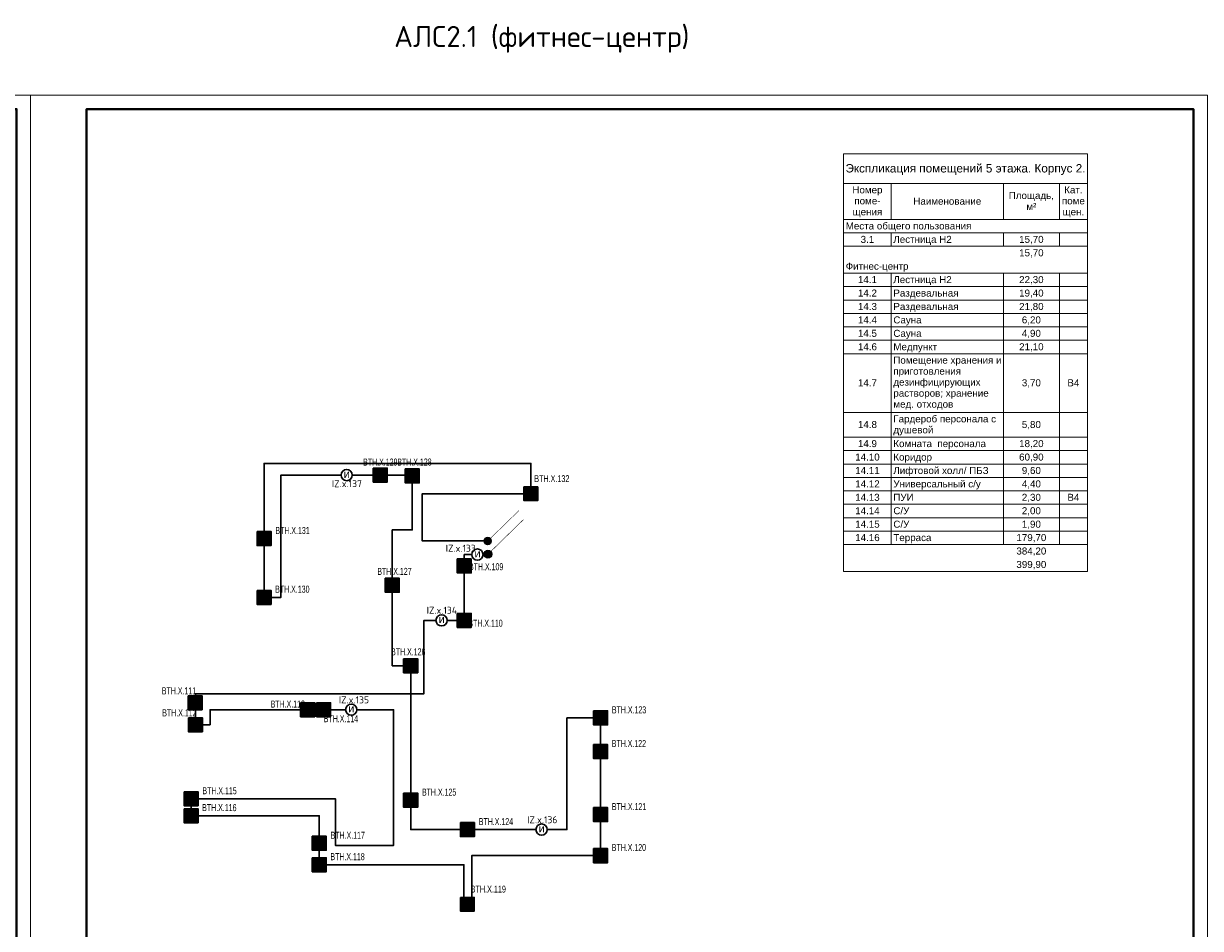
# Model space of a CAD drawing. Header units: millimetres. Extents: x 105028 to 874735, y -568483 to 191941.
# Tile 121 of 135: x 538485 to 580485, y 107985 to 140289. Entities that reach past the tile are written whole.
import ezdxf
from ezdxf.enums import TextEntityAlignment as Align

# ---------------------------------------------------------------- set-up
doc = ezdxf.new("R2010")
doc.units = ezdxf.units.MM
doc.set_wipeout_variables(frame=1)
doc.linetypes.add('CONTINOUS', pattern=[0])
for name, color, linetype, lineweight in [('#СПА_КЛ_АЛС', 1, 'Continuous', 30), ('A-010-M_LINE-T', 7, 'Continuous', 18), ('format-line3', 7, 'Continuous', 13), ('Z-000-P_SCHED', 7, 'Continuous', 20), ('УГО АПС и АПЗ$0$_АПС_Оборудование', 1, 'Continuous', 30), ('УГО АПС и АПЗ$0$СС-011-ПОЖ-СИГНАЛИЗАЦИЯ', 1, 'Continuous', 30)]:
    doc.layers.add(name, color=color, linetype=linetype, lineweight=lineweight)
doc.layers.add('ПС', color=1, linetype='Continuous')
doc.layers.add('формат', color=250, linetype='Continuous')
doc.styles.add('1111', font='ARIALN.TTF')
doc.styles.add('Arial', font='arial.ttf', dxfattribs={"width": 0.9, "height": 700})
doc.styles.add('CP.Text', font='arial.ttf')
doc.styles.add('ISOCPEUR', font='isocpeur.ttf', dxfattribs={"height": 300})
doc.styles.add('УГО АПС и АПЗ$0$Standard', font='arial.ttf')

# ---------------------------------------------------------------- blocks, each defined once
blk = doc.blocks.new('*U56')
for p, q in [((-400, 155), (-415, 155)), ((-415, 90), (-415, 155)), ((-400, 145), (-410, 145)), ((-400, 130), (-410, 130)), ((-400, 110), (-410, 110)), ((-413, 90), (-415, 90)), ((-413, 5), (-413, 90)), ((-400, 90), (-413, 90)), ((-407, 5), (-407, 90)), ((-400, 65), (-413, 65)), ((-400, 30), (-413, 30)), ((-400, 5), (-413, 5))]:
    blk.add_line(p, q)
at = {"color": 0, "lineweight": 0}
blk.add_lwpolyline([(-420, 0), (0, 0), (0, 594), (-420, 594)], close=True, dxfattribs=at)
at = {"lineweight": 40}
blk.add_lwpolyline([(-400, 5), (-5, 5), (-5, 589), (-400, 589)], close=True, dxfattribs=at)
at = {"layer": 'format-line3', "linetype": 'ByBlock'}
for p, q in [((-410, 90), (-410, 155)), ((-405, 90), (-405, 155))]:
    blk.add_line(p, q, dxfattribs=at)
at = {"style": 'Arial', "width": 0.9}
blk.add_text('Формат:', height=2.8, dxfattribs=at).set_placement((-53.97, 1.25))
at = {"char_height": 2.8, "width": 0.2, "attachment_point": 4, "rotation": 90, "line_spacing_factor": 0.857143, "style": 'Arial'}
for s, insert in [('{\\W0.45993; }Согласовано', (-412.58, 90)), ('{\\W0.62543;\\T0.75; \\W1;Взаим. инв. №}', (-410, 66.14)), ('{\\W0.5838;\\T0.8; \\W1;Подп. и дата}', (-410, 39.63)), ('{\\W0.5838;\\T0.8; \\W1;Инв. № подл.}', (-409.77, 7.25))]:
    blk.add_mtext(s, dxfattribs=dict(at, insert=insert))
at = {"style": 'Arial', "width": 0.9, "flags": 8}
blk.add_attdef('FORMAT', (-36.87, 1.26), '', height=2.8, dxfattribs=at)
blk = doc.blocks.new('*U71')
at = {"lineweight": 35, "true_color": 0xffffff}
h = blk.add_hatch(color=7, dxfattribs=at)
h.dxf.hatch_style = 1
h.paths.add_polyline_path([(-250, 250), (-250, -250), (250, -250), (250, 250)])
at = {"color": 1, "linetype": 'ByBlock', "lineweight": -2}
for p, q in [((40, 177), (-83, 0)), ((-83, 0), (83, 0)), ((83, 0), (-31, -164))]:
    blk.add_line(p, q, dxfattribs=at)
at = {"color": 1, "linetype": 'ByBlock', "lineweight": -2, "ltscale": 0.1}
blk.add_lwpolyline([(-250, 250), (250, 250), (250, -250), (-250, -250)], close=True, dxfattribs=at)
at = {"color": 0, "linetype": 'ByBlock', "lineweight": -2, "style": '1111'}
blk.add_attdef('INDEX', (-313, -484), '', height=125, dxfattribs=at)
at = {"color": 0, "linetype": 'ByBlock', "lineweight": -2, "style": '1111', "width": 0.7}
blk.add_attdef('NUM_DEVICE', (-314, -879), '', height=125, dxfattribs=at)
at = {"color": 0, "linetype": 'ByBlock', "lineweight": -2, "style": '1111', "flags": 1}
for tag, p in [('NAME_DEVICE', (-314, -671)), ('NUM_POM', (-331, -1097))]:
    blk.add_attdef(tag, p, '', height=125, dxfattribs=at)
blk = doc.blocks.new('*U63')
at = {"linetype": 'Continuous', "lineweight": -2, "true_color": 0xffffff}
h = blk.add_hatch(color=7, dxfattribs=at)
h.dxf.hatch_style = 1
h.paths.add_polyline_path([(0, 500), (0, 0), (500, 0), (500, 500)])
at = {"color": 1, "linetype": 'Continuous', "lineweight": -2}
blk.add_line((250, 250), (250, 43), dxfattribs=at)
blk.add_lwpolyline([(0, 500), (500, 500), (500, 0), (0, 0)], close=True, dxfattribs=at)
blk.add_arc((250, 417), 167, 186.4495, 353.5853, dxfattribs=at)
at = {"color": 0, "linetype": 'Continuous', "lineweight": -2, "style": '1111', "flags": 1}
for tag, p in [('NAME_DEVICE', (-64, -421)), ('NUM_POM', (-82, -847))]:
    blk.add_attdef(tag, p, '', height=125, dxfattribs=at)
at = {"color": 0, "linetype": 'Continuous', "lineweight": -2, "style": '1111'}
for tag, p in [('INDEX', (-63, -235)), ('NUM_DEVICE', (-64, -630))]:
    blk.add_attdef(tag, p, '', height=125, dxfattribs=at)
blk = doc.blocks.new('*U45')
at = {"ltscale": 100}
h = blk.add_hatch(color=256, dxfattribs=at)
h.dxf.hatch_style = 1
h.paths.add_polyline_path([(-35, 0, 1), (35, 0, 1)])
at = {"lineweight": 30}
blk.add_lwpolyline([(313, 313, 0, 45, 0), (186, 186, 4.5, 4.5, 0), (25, 25, 4.5, 4.5, 0)], format="xyseb", dxfattribs=at)
blk.add_circle((0, 0), 34.8, dxfattribs=at)
blk = doc.blocks.new('*U57')
h = blk.add_hatch(color=256)
edge = h.paths.add_edge_path()
edge.add_arc((0, 0), 38.7, 0, 360)
blk.add_lwpolyline([(0, 0, 0, 50, 0), (141, 141, 5, 5, 0), (348, 348, 5, 5, 0)], format="xyseb")
blk.add_circle((0, 0), 38.7)
blk = doc.blocks.new('УГО АПС и АПЗ$0$A$C0ED213A1')
blk.add_wipeout([(-200, 0), (0, -200), (200, 0), (0, 200)])
blk.add_circle((0, 0), 200)
at = {"layer": 'УГО АПС и АПЗ$0$СС-011-ПОЖ-СИГНАЛИЗАЦИЯ', "color": 1, "style": 'УГО АПС и АПЗ$0$Standard'}
blk.add_text('и', height=286, dxfattribs=at).set_placement((-108, -98))

msp = doc.modelspace()

# ---------------------------------------------------------------- linework, layer by layer
at = {"layer": '#СПА_КЛ_АЛС', "lineweight": 30}
msp.add_lwpolyline([(554920, 121330), (554211, 121332), (554211, 118983), (552775, 118983), (552775, 116361), (544620, 116361), (544620, 115249), (545141, 115257), (545141, 115794), (551691, 115794), (551691, 110950), (549612, 110950), (549612, 112617), (544464, 112617), (544464, 112006), (549040, 112006), (549040, 110257), (554203, 110257), (554203, 108994), (554480, 108994), (554480, 110584), (559079, 110584), (559079, 115504), (557876, 115504), (557876, 111515), (554327, 111515), (552300, 111515), (552300, 117364), (551645, 117364), (551645, 122214), (552359, 122214), (552359, 124168), (547672, 124168), (547672, 119805), (547069, 119805), (547069, 124587), (556589, 124587), (556589, 124139), (556589, 123504), (552711, 123503), (552711, 121817), (554924, 121817)], dxfattribs=at)
at = {"layer": 'A-010-M_LINE-T'}
for p, q in [((567750, 135640), (567750, 134581)), ((576450, 135640), (567750, 135640)), ((576450, 134581), (576450, 135640)), ((567750, 134581), (567750, 120731)), ((567750, 134581), (576450, 134581)), ((569450, 134581), (569450, 133294)), ((573450, 134581), (573450, 133294)), ((575450, 134581), (575450, 133294)), ((576450, 134581), (576450, 120731)), ((569450, 133294), (567750, 133294)), ((573450, 133294), (569450, 133294)), ((575450, 133294), (573450, 133294)), ((576450, 133294), (575450, 133294)), ((569450, 132815), (567750, 132815)), ((573450, 132815), (569450, 132815)), ((569450, 132815), (569450, 132336)), ((575450, 132815), (573450, 132815)), ((573450, 132815), (573450, 132336)), ((576450, 132815), (575450, 132815)), ((575450, 132815), (575450, 132336)), ((569450, 132336), (567750, 132336)), ((573450, 132336), (569450, 132336)), ((575450, 132336), (573450, 132336)), ((576450, 132336), (575450, 132336)), ((569450, 131377), (567750, 131377)), ((573450, 131377), (569450, 131377)), ((569450, 131377), (569450, 130898)), ((575450, 131377), (573450, 131377)), ((573450, 131377), (573450, 130898)), ((576450, 131377), (575450, 131377)), ((575450, 131377), (575450, 130898)), ((569450, 130898), (567750, 130898)), ((573450, 130898), (569450, 130898)), ((569450, 130898), (569450, 130419)), ((575450, 130898), (573450, 130898)), ((573450, 130898), (573450, 130419)), ((576450, 130898), (575450, 130898)), ((575450, 130898), (575450, 130419)), ((569450, 130419), (567750, 130419)), ((573450, 130419), (569450, 130419)), ((569450, 130419), (569450, 129940)), ((575450, 130419), (573450, 130419)), ((573450, 130419), (573450, 129940)), ((576450, 130419), (575450, 130419)), ((575450, 130419), (575450, 129940)), ((569450, 129940), (567750, 129940)), ((573450, 129940), (569450, 129940)), ((569450, 129940), (569450, 129461)), ((575450, 129940), (573450, 129940)), ((573450, 129940), (573450, 129461)), ((576450, 129940), (575450, 129940)), ((575450, 129940), (575450, 129461)), ((569450, 129461), (567750, 129461)), ((573450, 129461), (569450, 129461)), ((569450, 129461), (569450, 128981)), ((575450, 129461), (573450, 129461)), ((573450, 129461), (573450, 128981)), ((576450, 129461), (575450, 129461)), ((575450, 129461), (575450, 128981)), ((569450, 128981), (567750, 128981)), ((573450, 128981), (569450, 128981)), ((569450, 128981), (569450, 128502)), ((575450, 128981), (573450, 128981)), ((573450, 128981), (573450, 128502)), ((576450, 128981), (575450, 128981)), ((575450, 128981), (575450, 128502)), ((569450, 128502), (567750, 128502)), ((573450, 128502), (569450, 128502)), ((569450, 128502), (569450, 126406)), ((575450, 128502), (573450, 128502)), ((573450, 128502), (573450, 126406)), ((576450, 128502), (575450, 128502)), ((575450, 128502), (575450, 126406)), ((569450, 126406), (567750, 126406)), ((573450, 126406), (569450, 126406)), ((569450, 126406), (569450, 125523)), ((575450, 126406), (573450, 126406)), ((573450, 126406), (573450, 125523)), ((576450, 126406), (575450, 126406)), ((575450, 126406), (575450, 125523)), ((569450, 125523), (567750, 125523)), ((573450, 125523), (569450, 125523)), ((569450, 125523), (569450, 125044)), ((575450, 125523), (573450, 125523)), ((573450, 125523), (573450, 125044)), ((576450, 125523), (575450, 125523)), ((575450, 125523), (575450, 125044)), ((569450, 125044), (567750, 125044)), ((573450, 125044), (569450, 125044)), ((569450, 125044), (569450, 124565)), ((575450, 125044), (573450, 125044)), ((573450, 125044), (573450, 124565)), ((576450, 125044), (575450, 125044)), ((575450, 125044), (575450, 124565)), ((569450, 124565), (567750, 124565)), ((573450, 124565), (569450, 124565)), ((569450, 124565), (569450, 124085)), ((575450, 124565), (573450, 124565)), ((573450, 124565), (573450, 124085)), ((576450, 124565), (575450, 124565)), ((575450, 124565), (575450, 124085)), ((569450, 124085), (567750, 124085)), ((573450, 124085), (569450, 124085)), ((569450, 124085), (569450, 123606)), ((575450, 124085), (573450, 124085)), ((573450, 124085), (573450, 123606)), ((576450, 124085), (575450, 124085)), ((575450, 124085), (575450, 123606)), ((569450, 123606), (567750, 123606)), ((573450, 123606), (569450, 123606)), ((569450, 123606), (569450, 123127)), ((575450, 123606), (573450, 123606)), ((573450, 123606), (573450, 123127)), ((576450, 123606), (575450, 123606)), ((575450, 123606), (575450, 123127)), ((569450, 123127), (567750, 123127)), ((573450, 123127), (569450, 123127)), ((569450, 123127), (569450, 122648)), ((575450, 123127), (573450, 123127)), ((573450, 123127), (573450, 122648)), ((576450, 123127), (575450, 123127)), ((575450, 123127), (575450, 122648)), ((569450, 122648), (567750, 122648)), ((573450, 122648), (569450, 122648)), ((569450, 122648), (569450, 122169)), ((575450, 122648), (573450, 122648)), ((573450, 122648), (573450, 122169)), ((576450, 122648), (575450, 122648)), ((575450, 122648), (575450, 122169)), ((569450, 122169), (567750, 122169)), ((573450, 122169), (569450, 122169)), ((569450, 122169), (569450, 121689)), ((575450, 122169), (573450, 122169)), ((573450, 122169), (573450, 121689)), ((576450, 122169), (575450, 122169)), ((575450, 122169), (575450, 121689)), ((569450, 121689), (567750, 121689)), ((573450, 121689), (569450, 121689)), ((575450, 121689), (573450, 121689)), ((576450, 121689), (575450, 121689)), ((576450, 120731), (567750, 120731))]:
    msp.add_line(p, q, dxfattribs=at)

# ---------------------------------------------------------------- block references
at = {"color": 7, "linetype": 'CONTINOUS', "lineweight": 30, "ltscale": 100}
ref = msp.add_blockref('*U63', (556344, 123258), dxfattribs=dict(at, xscale=0.9799999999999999, yscale=0.9799999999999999, zscale=0.9799999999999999))
ref.add_attrib('NUM_DEVICE', 'BTH.X.132', (556709, 123921), dxfattribs={"color": 0, "linetype": 'Continuous', "lineweight": -2, "ltscale": 100, "height": 245, "style": '1111', "width": 0.8})
at = {"xscale": 3.600000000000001, "yscale": 3.600000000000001, "zscale": 3.600000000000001, "rotation": 359.2880171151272}
for name, p in [('*U57', (555059, 121346)), ('*U45', (555049, 121816))]:
    msp.add_blockref(name, p, dxfattribs=at)
at = {"color": 7, "linetype": 'CONTINOUS', "lineweight": 30, "ltscale": 100}
ref = msp.add_blockref('*U63', (554078, 108604), dxfattribs=dict(at, xscale=0.9799999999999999, yscale=0.9799999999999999, zscale=0.9799999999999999))
ref.add_attrib('NUM_DEVICE', 'BTH.X.119', (554442, 109267), dxfattribs={"color": 0, "linetype": 'Continuous', "lineweight": -2, "ltscale": 100, "height": 245, "style": '1111', "width": 0.8})
at = {"layer": 'ПС', "color": 7, "linetype": 'CONTINOUS', "lineweight": 30, "ltscale": 100}
ref = msp.add_blockref('*U71', (551217, 124168), dxfattribs=dict(at, xscale=1.000736, yscale=1.000736, zscale=1.000736))
ref.add_attrib('NUM_DEVICE', 'BTH.X.129', dxfattribs={"layer": '0', "color": 0, "linetype": 'ByBlock', "lineweight": -2, "ltscale": 100, "height": 250.2, "style": '1111', "width": 0.7}).set_placement((551217, 124510), align=Align.CENTER)
ref = msp.add_blockref('*U71', (552359, 124139), dxfattribs=dict(at, xscale=1.000736, yscale=1.000736, zscale=1.000736))
ref.add_attrib('NUM_DEVICE', 'BTH.X.128', dxfattribs={"layer": '0', "color": 0, "linetype": 'ByBlock', "lineweight": -2, "ltscale": 100, "height": 250.2, "style": '1111', "width": 0.7}).set_placement((552435, 124510), align=Align.CENTER)
ref = msp.add_blockref('*U71', (547069, 121906), dxfattribs=dict(at, xscale=1.000736, yscale=1.000736, zscale=1.000736))
ref.add_attrib('NUM_DEVICE', 'BTH.X.131', dxfattribs={"layer": '0', "color": 0, "linetype": 'ByBlock', "lineweight": -2, "ltscale": 100, "height": 250.2, "style": '1111', "width": 0.7}).set_placement((548084, 122066), align=Align.CENTER)
ref = msp.add_blockref('*U71', (554211, 120925), dxfattribs=dict(at, xscale=1.000736, yscale=1.000736, zscale=1.000736))
ref.add_attrib('NUM_DEVICE', 'BTH.X.109', dxfattribs={"layer": '0', "color": 0, "linetype": 'ByBlock', "lineweight": -2, "ltscale": 100, "height": 250.2, "style": '1111', "width": 0.7}).set_placement((554994, 120774), align=Align.CENTER)
ref = msp.add_blockref('*U71', (551645, 120235), dxfattribs=dict(at, xscale=1.000736, yscale=1.000736, zscale=1.000736))
ref.add_attrib('NUM_DEVICE', 'BTH.X.127', dxfattribs={"layer": '0', "color": 0, "linetype": 'ByBlock', "lineweight": -2, "ltscale": 100, "height": 250.2, "style": '1111', "width": 0.7}).set_placement((551721, 120606), align=Align.CENTER)
ref = msp.add_blockref('*U71', (547069, 119805), dxfattribs=dict(at, xscale=1.000736, yscale=1.000736, zscale=1.000736))
ref.add_attrib('NUM_DEVICE', 'BTH.X.130', dxfattribs={"layer": '0', "color": 0, "linetype": 'ByBlock', "lineweight": -2, "ltscale": 100, "height": 250.2, "style": '1111', "width": 0.7}).set_placement((548077, 119972), align=Align.CENTER)
ref = msp.add_blockref('*U71', (554211, 118983), dxfattribs=dict(at, xscale=1.000736, yscale=1.000736, zscale=1.000736))
ref.add_attrib('NUM_DEVICE', 'BTH.X.110', dxfattribs={"layer": '0', "color": 0, "linetype": 'ByBlock', "lineweight": -2, "ltscale": 100, "height": 250.2, "style": '1111', "width": 0.7}).set_placement((554971, 118756), align=Align.CENTER)
ref = msp.add_blockref('*U71', (552300, 117364), dxfattribs=dict(at, xscale=1.000736, yscale=1.000736, zscale=1.000736))
ref.add_attrib('NUM_DEVICE', 'BTH.X.126', dxfattribs={"layer": '0', "color": 0, "linetype": 'ByBlock', "lineweight": -2, "ltscale": 100, "height": 250.2, "style": '1111', "width": 0.7}).set_placement((552214, 117736), align=Align.CENTER)
ref = msp.add_blockref('*U71', (544607, 116044), dxfattribs=dict(at, xscale=1.000736, yscale=1.000736, zscale=1.000736))
ref.add_attrib('NUM_DEVICE', 'BTH.X.111', dxfattribs={"layer": '0', "color": 0, "linetype": 'ByBlock', "lineweight": -2, "ltscale": 100, "height": 250.2, "style": '1111', "width": 0.7}).set_placement((544033, 116342), align=Align.CENTER)
ref = msp.add_blockref('*U71', (548624, 115794), dxfattribs=dict(at, xscale=1.000736, yscale=1.000736, zscale=1.000736))
ref.add_attrib('NUM_DEVICE', 'BTH.X.113', dxfattribs={"layer": '0', "color": 0, "linetype": 'ByBlock', "lineweight": -2, "ltscale": 100, "height": 250.2, "style": '1111', "width": 0.7}).set_placement((547915, 115871), align=Align.CENTER)
ref = msp.add_blockref('*U71', (549190, 115794), dxfattribs=dict(at, xscale=1.000736, yscale=1.000736, zscale=1.000736))
ref.add_attrib('NUM_DEVICE', 'BTH.X.114', dxfattribs={"layer": '0', "color": 0, "linetype": 'ByBlock', "lineweight": -2, "ltscale": 100, "height": 250.2, "style": '1111', "width": 0.7}).set_placement((549812, 115349), align=Align.CENTER)
ref = msp.add_blockref('*U71', (544620, 115257), dxfattribs=dict(at, xscale=1.000736, yscale=1.000736, zscale=1.000736))
ref.add_attrib('NUM_DEVICE', 'BTH.X.112', dxfattribs={"layer": '0', "color": 0, "linetype": 'ByBlock', "lineweight": -2, "ltscale": 100, "height": 250.2, "style": '1111', "width": 0.7}).set_placement((544047, 115556), align=Align.CENTER)
ref = msp.add_blockref('*U71', (559079, 115504), dxfattribs=dict(at, xscale=1.000736, yscale=1.000736, zscale=1.000736))
ref.add_attrib('NUM_DEVICE', 'BTH.X.123', dxfattribs={"layer": '0', "color": 0, "linetype": 'ByBlock', "lineweight": -2, "ltscale": 100, "height": 250.2, "style": '1111', "width": 0.7}).set_placement((560093, 115665), align=Align.CENTER)
ref = msp.add_blockref('*U71', (559079, 114298), dxfattribs=dict(at, xscale=1.000736, yscale=1.000736, zscale=1.000736))
ref.add_attrib('NUM_DEVICE', 'BTH.X.122', dxfattribs={"layer": '0', "color": 0, "linetype": 'ByBlock', "lineweight": -2, "ltscale": 100, "height": 250.2, "style": '1111', "width": 0.7}).set_placement((560087, 114464), align=Align.CENTER)
ref = msp.add_blockref('*U71', (544464, 112617), dxfattribs=dict(at, xscale=1.000736, yscale=1.000736, zscale=1.000736))
ref.add_attrib('NUM_DEVICE', 'BTH.X.115', dxfattribs={"layer": '0', "color": 0, "linetype": 'ByBlock', "lineweight": -2, "ltscale": 100, "height": 250.2, "style": '1111', "width": 0.7}).set_placement((545479, 112777), align=Align.CENTER)
ref = msp.add_blockref('*U71', (552300, 112565), dxfattribs=dict(at, xscale=1.000736, yscale=1.000736, zscale=1.000736))
ref.add_attrib('NUM_DEVICE', 'BTH.X.125', dxfattribs={"layer": '0', "color": 0, "linetype": 'ByBlock', "lineweight": -2, "ltscale": 100, "height": 250.2, "style": '1111', "width": 0.7}).set_placement((553315, 112726), align=Align.CENTER)
ref = msp.add_blockref('*U71', (544464, 112006), dxfattribs=dict(at, xscale=1.000736, yscale=1.000736, zscale=1.000736))
ref.add_attrib('NUM_DEVICE', 'BTH.X.116', dxfattribs={"layer": '0', "color": 0, "linetype": 'ByBlock', "lineweight": -2, "ltscale": 100, "height": 250.2, "style": '1111', "width": 0.7}).set_placement((545472, 112173), align=Align.CENTER)
ref = msp.add_blockref('*U71', (559079, 112048), dxfattribs=dict(at, xscale=1.000736, yscale=1.000736, zscale=1.000736))
ref.add_attrib('NUM_DEVICE', 'BTH.X.121', dxfattribs={"layer": '0', "color": 0, "linetype": 'ByBlock', "lineweight": -2, "ltscale": 100, "height": 250.2, "style": '1111', "width": 0.7}).set_placement((560093, 112209), align=Align.CENTER)
ref = msp.add_blockref('*U71', (554327, 111515), dxfattribs=dict(at, xscale=1.000736, yscale=1.000736, zscale=1.000736))
ref.add_attrib('NUM_DEVICE', 'BTH.X.124', dxfattribs={"layer": '0', "color": 0, "linetype": 'ByBlock', "lineweight": -2, "ltscale": 100, "height": 250.2, "style": '1111', "width": 0.7}).set_placement((555342, 111675), align=Align.CENTER)
ref = msp.add_blockref('*U71', (549040, 111026), dxfattribs=dict(at, xscale=1.000736, yscale=1.000736, zscale=1.000736))
ref.add_attrib('NUM_DEVICE', 'BTH.X.117', dxfattribs={"layer": '0', "color": 0, "linetype": 'ByBlock', "lineweight": -2, "ltscale": 100, "height": 250.2, "style": '1111', "width": 0.7}).set_placement((550054, 111187), align=Align.CENTER)
ref = msp.add_blockref('*U71', (559079, 110584), dxfattribs=dict(at, xscale=1.000736, yscale=1.000736, zscale=1.000736))
ref.add_attrib('NUM_DEVICE', 'BTH.X.120', dxfattribs={"layer": '0', "color": 0, "linetype": 'ByBlock', "lineweight": -2, "ltscale": 100, "height": 250.2, "style": '1111', "width": 0.7}).set_placement((560087, 110750), align=Align.CENTER)
ref = msp.add_blockref('*U71', (549040, 110257), dxfattribs=dict(at, xscale=1.000736, yscale=1.000736, zscale=1.000736))
ref.add_attrib('NUM_DEVICE', 'BTH.X.118', dxfattribs={"layer": '0', "color": 0, "linetype": 'ByBlock', "lineweight": -2, "ltscale": 100, "height": 250.2, "style": '1111', "width": 0.7}).set_placement((550047, 110423), align=Align.CENTER)
at = {"layer": 'формат', "xscale": 100, "yscale": 100, "zscale": 100}
for p in [(538735, 78334), (580735, 78334)]:
    msp.add_blockref('*U56', p, dxfattribs=at).add_auto_attribs({'FORMAT': 'А2'})

# ---------------------------------------------------------------- texts
at = {"color": 0, "linetype": 'ByBlock', "lineweight": -2, "insert": (551711, 140202), "char_height": 750, "attachment_point": 1, "style": 'ISOCPEUR'}
msp.add_mtext_dynamic_manual_height_columns('АЛС2.1 (фитнес-центр)', width=16472.84, gutter_width=15, heights=[1969], dxfattribs=at)
at = {"layer": 'Z-000-P_SCHED', "line_spacing_factor": 0.941778, "style": 'CP.Text'}
for s, insert, char_height, width, attachment_point in [('Экспликация помещений 5 этажа. Корпус 2.', (572100, 135272), 300, 10224.68, 2), ('Номер\\Pпоме-\\Pщения', (568600, 134476), 250, 1285.52, 2), ('Кат.\\Pпоме\\Pщен.', (575950, 134476), 250, 979.44, 2), ('Наименование', (571450, 134072), 250, 2895.47, 2), ('Площадь,\\Pм\\fArial|b0|i0|c238|p34|;²', (574450, 134274), 250, 1925.21, 2), ('Места общего пользования', (567825, 133189), 250, 5356.32, 1), ('3.1', (568600, 132709), 250, 581.54, 2), ('Лестница Н2', (569525, 132709), 250, 2485.33, 1), ('15,70', (574450, 132709), 250, 1046.78, 2), ('15,70', (574450, 132230), 250, 1046.78, 2), ('Фитнес-центр', (567825, 131751), 250, 2668.98, 1), ('14.1', (568600, 131272), 250, 814.16, 2), ('Лестница Н2', (569525, 131272), 250, 2485.33, 1), ('22,30', (574450, 131272), 250, 1046.78, 2), ('14.2', (568600, 130793), 250, 814.16, 2), ('Раздевальная', (569525, 130793), 250, 2776.1, 1), ('19,40', (574450, 130793), 250, 1046.78, 2), ('14.3', (568600, 130314), 250, 814.16, 2), ('Раздевальная', (569525, 130314), 250, 2776.1, 1), ('21,80', (574450, 130314), 250, 1046.78, 2), ('14.4', (568600, 129834), 250, 814.16, 2), ('Сауна', (569525, 129834), 250, 1193.69, 1), ('6,20', (574450, 129834), 250, 814.16, 2), ('14.5', (568600, 129355), 250, 814.16, 2), ('Сауна', (569525, 129355), 250, 1193.69, 1), ('4,90', (574450, 129355), 250, 814.16, 2), ('14.6', (568600, 128876), 250, 814.16, 2), ('Медпункт', (569525, 128876), 250, 1848.69, 1), ('21,10', (574450, 128876), 250, 1046.78, 2), ('Помещение хранения и\\Pприготовления\\Pдезинфицирующих\\Pрастворов; хранение\\Pмед. отходов', (569525, 128397), 250, 4612.55, 1), ('14.7', (568600, 127588), 250, 814.16, 2), ('3,70', (574450, 127588), 250, 814.16, 2), ('В4', (575950, 127588), 250, 511.15, 2), ('14.8', (568600, 126099), 250, 814.16, 2), ('Гардероб персонала с\\Pдушевой', (569525, 126301), 250, 4379.94, 1), ('5,80', (574450, 126099), 250, 814.16, 2), ('14.9', (568600, 125418), 250, 814.16, 2), ('Комната  персонала', (569525, 125418), 250, 3948.37, 1), ('18,20', (574450, 125418), 250, 1046.78, 2), ('14.10', (568600, 124938), 250, 1046.78, 2), ('Коридор', (569525, 124938), 250, 1646.69, 1), ('60,90', (574450, 124938), 250, 1046.78, 2), ('14.11', (568600, 124459), 250, 1046.78, 2), ('Лифтовой холл/ ПБЗ', (569525, 124459), 250, 4052.44, 1), ('9,60', (574450, 124459), 250, 814.16, 2), ('14.12', (568600, 123980), 250, 1046.78, 2), ('Универсальный с/у', (569525, 123980), 250, 3712.69, 1), ('4,40', (574450, 123980), 250, 814.16, 2), ('14.13', (568600, 123501), 250, 1046.78, 2), ('ПУИ', (569525, 123501), 250, 863.13, 1), ('2,30', (574450, 123501), 250, 814.16, 2), ('В4', (575950, 123501), 250, 511.15, 2), ('14.14', (568600, 123022), 250, 1046.78, 2), ('С/У', (569525, 123022), 250, 679.49, 1), ('2,00', (574450, 123022), 250, 814.16, 2), ('14.15', (568600, 122542), 250, 1046.78, 2), ('С/У', (569525, 122542), 250, 679.49, 1), ('1,90', (574450, 122542), 250, 814.16, 2), ('14.16', (568600, 122063), 250, 1046.78, 2), ('Терраса', (569525, 122063), 250, 1625.26, 1), ('179,70', (574450, 122063), 250, 1279.39, 2), ('384,20', (574450, 121584), 250, 1279.39, 2), ('399,90', (574450, 121105), 250, 1279.39, 2)]:
    msp.add_mtext(s, dxfattribs=dict(at, insert=insert, char_height=char_height, width=width, attachment_point=attachment_point))

# ---------------------------------------------------------------- next in the draw order: block references
at = {"layer": 'УГО АПС и АПЗ$0$_АПС_Оборудование'}
for p in [(550016, 124169), (554682, 121331), (553402, 118983), (550178, 115795), (556972, 111515)]:
    msp.add_blockref('УГО АПС и АПЗ$0$A$C0ED213A1', p, dxfattribs=at)

# ---------------------------------------------------------------- next in the draw order: texts
at = {"color": 0, "linetype": 'ByBlock', "lineweight": -2, "char_height": 250, "attachment_point": 1, "style": 'ISOCPEUR'}
for s, insert in [('IZ.x.137', (549488, 123988)), ('IZ.x.133', (553551, 121681)), ('IZ.x.134', (552871, 119468)), ('IZ.x.135', (549735, 116270)), ('IZ.x.136', (556459, 111991))]:
    msp.add_mtext_dynamic_manual_height_columns(s, width=646.56, gutter_width=15, heights=[0], dxfattribs=dict(at, insert=insert))

doc.saveas('drawing.dxf')
